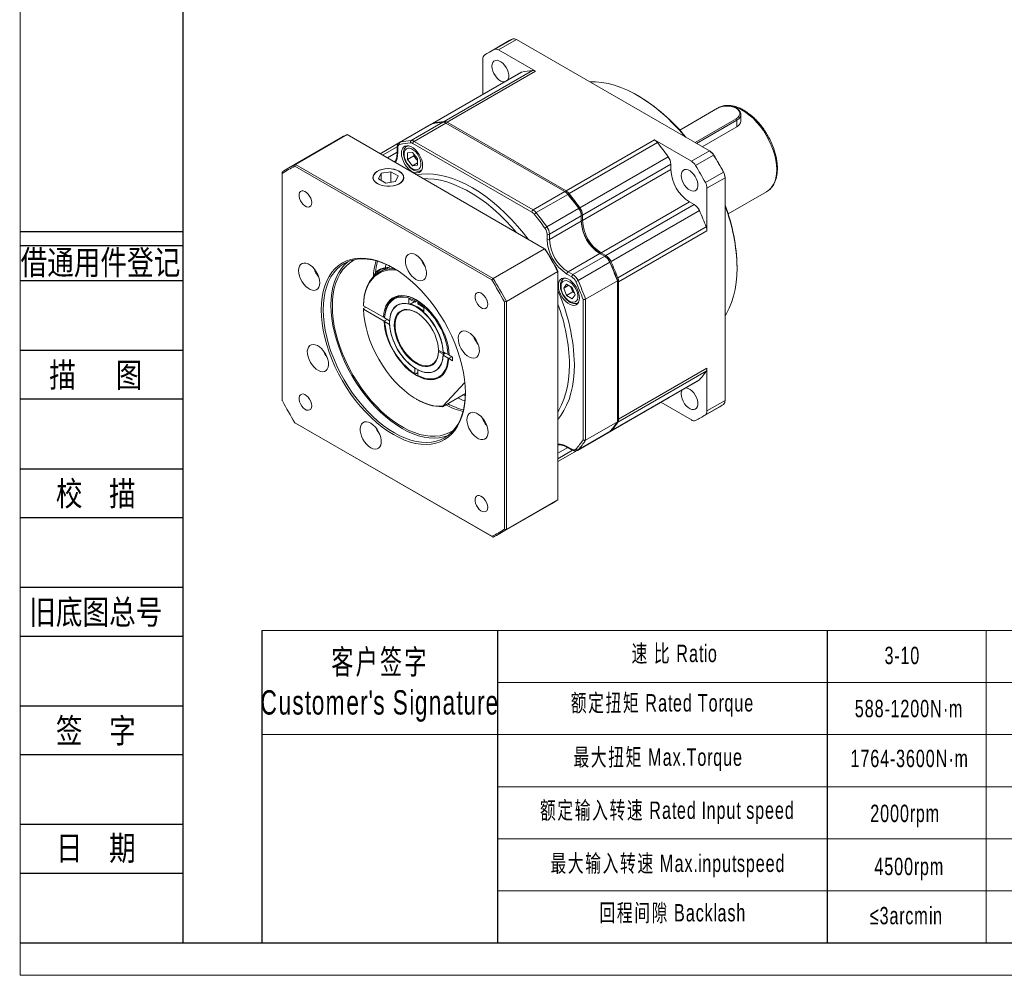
# Model space of a CAD drawing. Header units: millimetres. Extents: x 0 to 1279, y 0 to 879.
# Tile 1 of 4: x 0 to 447, y 0 to 434. Entities that reach past the tile are written whole.
import ezdxf
from ezdxf.enums import TextEntityAlignment as Align

# ---------------------------------------------------------------- set-up
doc = ezdxf.new("R2010")
doc.units = ezdxf.units.MM
for name, color, linetype in [('2细线层', 4, 'Continuous'), ('6文字层', 3, 'Continuous'), ('7标注层', 4, 'Continuous')]:
    doc.layers.add(name, color=color, linetype=linetype)
doc.layers.add('SLD-0', color=7, linetype='Continuous', lineweight=18)
doc.layers.add('图框_外框线', color=7, linetype='Continuous', lineweight=18)
doc.styles.add('宋体', font='txt', dxfattribs={"width": 0.8})
doc.styles.add('标准', font='arial.ttf', dxfattribs={"width": 0.667})

msp = doc.modelspace()

# ---------------------------------------------------------------- linework, layer by layer
at = {"color": 7, "linetype": 'Continuous', "lineweight": 15}
for p, q in [((215.51, 420.89), (223.72, 425.62)), ((225.62, 425.37), (217.42, 420.64)), ((313.26, 374.78), (225.62, 425.37)), ((221.44, 424.43), (213.24, 419.69)), ((210.32, 416.54), (210.32, 400.5)), ((234.22, 410.94), (217.42, 420.64)), ((227.55, 410.44), (187.39, 387.25)), ((227.93, 410.59), (187.76, 387.4)), ((192.67, 388.14), (232.83, 411.32)), ((234.22, 410.94), (194.05, 387.75)), ((281.04, 399.71), (280.59, 399.98)), ((317.01, 394.16), (299.74, 384.19)), ((317.27, 394.3), (317.25, 394.29)), ((325.73, 393.97), (325.39, 394.16)), ((327.6, 388.47), (327.6, 391.35)), ((186.82, 386.93), (172.4, 378.6)), ((187.2, 387.07), (172.77, 378.75)), ((177.68, 379.48), (192.1, 387.81)), ((193.49, 387.43), (179.06, 379.1)), ((187.32, 387.21), (186.89, 386.96)), ((247.53, 356.23), (193.49, 387.43)), ((194.05, 387.75), (248.09, 356.56)), ((306.72, 378.56), (325.39, 389.33)), ((325.72, 388.74), (307.4, 378.16)), ((325.72, 385.74), (310, 376.66)), ((325.39, 389.33), (325.72, 388.74)), ((145.47, 380.57), (122.05, 367.05)), ((125.15, 368.62), (148.57, 382.14)), ((238.37, 330.3), (148.57, 382.14)), ((172.14, 378.45), (163.55, 373.49)), ((171.33, 376.44), (171.33, 373.97)), ((171.57, 376.12), (171.57, 373.64)), ((176.04, 377.11), (175.82, 376.99)), ((232.53, 346.93), (178.5, 378.12)), ((179.06, 379.1), (233.1, 347.91)), ((248.09, 356.56), (288.25, 379.75)), ((289.64, 378.53), (249.48, 355.34)), ((305.05, 370.05), (288.25, 379.75)), ((176.05, 373.85), (178.31, 374.06)), ((176.05, 370.84), (176.05, 373.85)), ((178.88, 372.47), (176.05, 370.84)), ((178.31, 374.06), (180.58, 371.24)), ((178.88, 372.47), (178.88, 373.35)), ((180.01, 371.06), (178.88, 372.47)), ((254.38, 348.94), (294.55, 372.13)), ((305.05, 370.05), (313.26, 374.78)), ((315.16, 372.83), (306.96, 368.1)), ((313.54, 374.62), (313.26, 374.78)), ((315.16, 372.83), (315.25, 372.86)), ((124.87, 367.74), (125.15, 368.62)), ((214.32, 316.1), (124.87, 367.74)), ((125.15, 368.62), (214.95, 316.78)), ((178.31, 368.02), (176.05, 370.84)), ((180.58, 369.33), (178.31, 368.02)), ((180.58, 368.22), (178.31, 368.02)), ((180.58, 370.36), (180.01, 371.06)), ((180.58, 371.24), (180.58, 368.22)), ((295.75, 368.76), (255.59, 345.57)), ((295.75, 368.76), (295.75, 366.28)), ((119.14, 365.15), (119.14, 364.43)), ((119.14, 364.43), (119.14, 261.13)), ((162.44, 365.51), (162.38, 365.48)), ((164.07, 364.57), (162.87, 362)), ((168.53, 365.26), (164.07, 364.57)), ((164.07, 361.31), (164.07, 364.57)), ((171.79, 363.38), (168.53, 365.26)), ((168.53, 360.48), (168.53, 365.26)), ((170.6, 360.8), (171.79, 363.38)), ((172.28, 365.48), (172.22, 365.51)), ((182.22, 365.9), (182.44, 366.03)), ((295.75, 366.28), (255.59, 343.1)), ((311.41, 360.39), (319.61, 365.12)), ((319.61, 365.12), (319.69, 365.19)), ((320.35, 362.5), (320.35, 362.82)), ((162.87, 362), (166.14, 360.11)), ((166.14, 360.11), (170.6, 360.8)), ((320.35, 362.5), (312.15, 357.76)), ((320.35, 261.3), (320.35, 362.5)), ((233.1, 347.91), (247.53, 356.23)), ((248.91, 355.01), (234.49, 346.69)), ((247.53, 356.23), (247.81, 356.07)), ((247.81, 356.07), (248.09, 356.56)), ((248.91, 355.01), (249.06, 354.97)), ((249.06, 354.97), (249.48, 355.34)), ((312.15, 338.36), (312.15, 357.76)), ((321.75, 346.08), (339.27, 356.2)), ((304.24, 351.59), (264.07, 328.4)), ((266.22, 327.16), (306.38, 350.35)), ((304.24, 351.59), (306.38, 350.35)), ((239.39, 340.29), (253.82, 348.61)), ((255.02, 345.25), (240.6, 336.92)), ((253.82, 348.61), (253.94, 348.6)), ((253.94, 348.6), (254.38, 348.94)), ((255.02, 345.25), (255.02, 345.57)), ((255.02, 345.57), (255.59, 345.57)), ((255.02, 342.77), (255.02, 345.25)), ((255.59, 345.57), (255.59, 343.1)), ((308.7, 347.62), (268.53, 324.44)), ((240.6, 334.44), (255.02, 342.77)), ((255.02, 343.1), (255.59, 343.1)), ((271.62, 316.99), (311.79, 340.17)), ((239.47, 334.44), (239.47, 336.92)), ((240.6, 336.92), (240.6, 334.44)), ((312.15, 338.36), (271.98, 315.18)), ((238.37, 330.3), (214.95, 316.78)), ((238.65, 330.14), (238.37, 330.3)), ((249.08, 319.75), (263.51, 328.07)), ((251.23, 318.51), (265.65, 326.84)), ((265.65, 326.84), (263.51, 328.07)), ((264.07, 328.4), (266.22, 327.16)), ((265.65, 326.84), (265.93, 326.67)), ((265.93, 326.67), (266.22, 327.16)), ((267.97, 324.11), (253.54, 315.78)), ((267.97, 324.11), (268.02, 324.22)), ((268.02, 324.22), (268.53, 324.44)), ((163.93, 320.1), (163.14, 319.65)), ((220.96, 306.37), (244.38, 319.89)), ((244.38, 319.89), (244.38, 320.21)), ((244.38, 216.19), (244.38, 319.89)), ((250.66, 317.53), (248.52, 318.77)), ((249.08, 319.75), (251.23, 318.51)), ((325.84, 321.6), (325.84, 322.12)), ((214.32, 316.1), (214.95, 316.78)), ((247.02, 312.36), (248.33, 314.22)), ((249.29, 313.67), (247.02, 312.36)), ((247.36, 316.93), (247.15, 316.8)), ((248.33, 314.22), (250.94, 312.71)), ((256.99, 307.37), (271.42, 315.69)), ((271.09, 316.8), (271.62, 316.99)), ((271.42, 315.69), (271.42, 315.94)), ((271.42, 251.61), (271.42, 315.69)), ((271.42, 315.18), (271.98, 315.18)), ((271.98, 315.18), (271.98, 252.78)), ((248.33, 308.99), (247.02, 312.36)), ((251.16, 310.62), (248.33, 308.99)), ((250.94, 307.48), (248.33, 308.99)), ((250.51, 312.31), (250.18, 313.15)), ((251.16, 310.62), (250.51, 312.31)), ((250.94, 312.71), (252.25, 309.34)), ((252.25, 309.34), (250.94, 307.48)), ((251.92, 310.18), (251.16, 310.62)), ((156.03, 304.38), (156.03, 304.71)), ((156.03, 304.38), (165.09, 299.15)), ((171.54, 304.63), (171.46, 304.59)), ((176.67, 307.52), (176.67, 305.19)), ((179.35, 305.97), (176.67, 307.52)), ((176.67, 305.19), (177.23, 305.12)), ((179.03, 306.16), (177.23, 305.12)), ((179.64, 307.23), (179.35, 306.74)), ((179.35, 306.74), (179.35, 305.97)), ((180.59, 306.69), (179.35, 305.97)), ((180.77, 305.92), (181.05, 306.41)), ((180.77, 305.16), (180.77, 305.92)), ((183.45, 303.6), (180.77, 305.16)), ((220.05, 306.17), (220.96, 306.37)), ((220.05, 202.87), (220.05, 306.17)), ((220.96, 306.37), (220.96, 202.67)), ((253.54, 305.72), (253.76, 305.84)), ((255.86, 243.45), (255.86, 307.2)), ((256.99, 307.37), (256.99, 243.28)), ((156.03, 303.07), (157.16, 303.73)), ((156.03, 303.07), (156.03, 302.75)), ((165.37, 297.36), (156.03, 302.75)), ((183.45, 303.6), (183.45, 301.27)), ((165.65, 299.15), (165.09, 299.15)), ((165.37, 297.36), (166.78, 298.17)), ((165.65, 298.82), (165.65, 299.15)), ((167.87, 297.54), (165.65, 298.82)), ((165.65, 297.52), (166.78, 298.17)), ((165.65, 297.52), (165.65, 297.19)), ((165.65, 297.19), (167.87, 295.91)), ((192.22, 283), (190.13, 284.21)), ((190.13, 283.75), (190.52, 283.98)), ((190.13, 283.75), (190.13, 283.55)), ((190.13, 283.55), (192.22, 282.34)), ((192.22, 283), (192.3, 283.04)), ((192.3, 282.39), (192.22, 282.34)), ((194.47, 282.19), (192.25, 283.47)), ((192.3, 283.04), (192.44, 283.36)), ((192.5, 282.83), (192.3, 282.39)), ((192.48, 282.36), (193.33, 282.85)), ((192.48, 282.35), (192.5, 282.83)), ((192.93, 283.08), (192.5, 282.83)), ((195.03, 282.19), (194.47, 282.19)), ((192.25, 281.84), (194.47, 280.56)), ((194.47, 280.56), (195.03, 280.56)), ((196.17, 281.21), (194.75, 280.39)), ((196.47, 279.4), (194.75, 280.39)), ((195.03, 281.86), (196.47, 281.04)), ((196.17, 281.21), (195.03, 280.56)), ((196.47, 281.04), (196.47, 279.4)), ((179.35, 276.03), (179.35, 273.46)), ((179.35, 273.46), (179.64, 273.3)), ((180.77, 273.95), (179.64, 273.3)), ((180.77, 272.65), (180.77, 275.21)), ((188.66, 274.79), (188.74, 274.84)), ((311.79, 274.57), (271.62, 251.39)), ((271.98, 252.78), (312.15, 275.96)), ((312.15, 256.56), (312.15, 275.96)), ((181.05, 272.48), (180.77, 272.65)), ((192.06, 258.71), (202.13, 269.5)), ((268.22, 247.25), (308.38, 270.44)), ((268.53, 247.5), (308.7, 270.69)), ((202.37, 264.47), (191.97, 258.47)), ((180.06, 261.93), (180.34, 261.77)), ((254.76, 239.48), (294.92, 262.67)), ((291.15, 260.49), (305.05, 252.47)), ((294.99, 262.71), (294.92, 262.67)), ((312.15, 256.56), (320.35, 261.3)), ((192.06, 258.71), (191.97, 258.47)), ((309.23, 253.41), (317.43, 258.15)), ((319.61, 259.52), (311.41, 254.79)), ((124.87, 251.2), (214.32, 199.56)), ((125.15, 251.04), (124.87, 251.2)), ((214.95, 199.2), (125.15, 251.04)), ((271.42, 251.61), (256.99, 243.28)), ((271.42, 252.78), (271.98, 252.78)), ((253.23, 238.6), (267.65, 246.92)), ((253.54, 238.85), (267.97, 247.18)), ((244.38, 233.49), (254.19, 239.15)), ((248.52, 240.36), (250.66, 239.12)), ((248.68, 239.99), (250.83, 238.76)), ((254.19, 239.15), (254.26, 239.19)), ((254.82, 239.52), (254.69, 239.44)), ((244.38, 216.19), (220.96, 202.67)), ((218.04, 200.77), (241.46, 214.29)), ((220.05, 202.87), (220.96, 202.67)), ((214.95, 199.2), (214.32, 199.56))]:
    msp.add_line(p, q, dxfattribs=at)
at = {"color": 8, "linetype": 'Continuous', "lineweight": 15}
for p, q in [((187.71, 387.19), (187.76, 387.4)), ((192.57, 387.78), (192.67, 388.14)), ((193.77, 387.27), (194.05, 387.75)), ((325.72, 385.74), (325.72, 388.74)), ((171.35, 376.64), (164.72, 372.81)), ((175.81, 376.98), (176.07, 377.11)), ((166.87, 371.58), (171.33, 374.16)), ((182.45, 366.06), (182.29, 365.95)), ((263.79, 327.91), (264.07, 328.4)), ((166.08, 321.72), (166.25, 323.18)), ((135.32, 318.24), (135.45, 318.08)), ((247.11, 316.78), (247.39, 316.92)), ((253.78, 305.87), (253.54, 305.71)), ((201.28, 263.84), (202.33, 263.36)), ((271.33, 251.46), (271.62, 251.39)), ((268.32, 247.57), (268.53, 247.5)), ((244.38, 237.32), (248.85, 239.9)), ((244.38, 234.84), (251.01, 238.67))]:
    msp.add_line(p, q, dxfattribs=at)
for p, q in [((216.89, 156.79), (216.89, 14.77)), ((366.8, 156.79), (366.8, 14.77))]:
    msp.add_line(p, q)
at = {"color": 7, "linetype": 'Continuous', "lineweight": 15, "flags": 128}
for points in [[(214.42, 413.24), (214.52, 414.19), (214.82, 414.98), (215.31, 415.55), (215.96, 415.88), (216.72, 415.95), (217.57, 415.76), (218.46, 415.3), (219.33, 414.62), (220.15, 413.75), (220.86, 412.73), (221.43, 411.61), (221.82, 410.47), (222.03, 409.35), (222.03, 408.33), (221.82, 407.45), (221.6, 407.01)], [(220.04, 406.1), (219.33, 406.17), (218.46, 406.5), (217.57, 407.07), (216.72, 407.86), (215.96, 408.81), (215.31, 409.89), (214.82, 411.02), (214.52, 412.16), (214.42, 413.24)], [(227.55, 410.44), (227.66, 410.5), (227.93, 410.59)], [(302.18, 381.18), (299.63, 384.13), (296.85, 387.1), (293.99, 389.89), (291.07, 392.5), (288.11, 394.91), (285.11, 397.1), (282.09, 399.08), (279.07, 400.82), (276.05, 402.33), (273.06, 403.6), (270.09, 404.61), (267.17, 405.37), (264.32, 405.88), (261.53, 406.12), (258.99, 406.11)], [(325.39, 389.33), (326.21, 389.93), (326.79, 390.62), (327.08, 391.36), (327.08, 392.13), (326.79, 392.87), (326.21, 393.56), (325.39, 394.16), (324.35, 394.64), (323.15, 394.97), (321.86, 395.14), (320.54, 395.14), (319.24, 394.97), (318.05, 394.64), (317.01, 394.16)], [(325.73, 393.97), (326.62, 393.32), (327.24, 392.57), (327.56, 391.77), (327.56, 390.94), (327.24, 390.13), (326.62, 389.39), (325.72, 388.74)], [(187.2, 387.07), (186.93, 386.98), (186.82, 386.93)], [(182.9, 368.13), (182.79, 367.04), (182.48, 366.11), (181.98, 365.4), (181.3, 364.93), (180.49, 364.71), (179.57, 364.77), (178.59, 365.1), (177.58, 365.68), (176.6, 366.49), (175.68, 367.49), (174.87, 368.64), (174.2, 369.89), (173.69, 371.19), (173.38, 372.47), (173.28, 373.68), (173.38, 374.78), (173.69, 375.7), (174.2, 376.42), (174.87, 376.89), (175.68, 377.11), (176.6, 377.05), (177.58, 376.72), (178.59, 376.14), (179.57, 375.33), (180.49, 374.33), (181.3, 373.18), (181.98, 371.93), (182.48, 370.63), (182.79, 369.35), (182.9, 368.13)], [(181.62, 371.34), (181.09, 372.46), (180.41, 373.51), (179.62, 374.43), (178.76, 375.16), (177.87, 375.67), (177.01, 375.94), (176.22, 375.93), (175.54, 375.67), (175.01, 375.15), (174.66, 374.42), (174.5, 373.5), (174.55, 372.44), (174.81, 371.32), (175.25, 370.17), (175.86, 369.08), (176.6, 368.09), (177.43, 367.26), (178.31, 366.63), (179.19, 366.24), (180.03, 366.11), (180.77, 366.24), (181.38, 366.64), (181.82, 367.27), (182.07, 368.1), (182.13, 369.1), (181.97, 370.19), (181.62, 371.34)], [(172.28, 365.54), (171.18, 366.06), (169.93, 366.44), (168.57, 366.66), (167.16, 366.73), (165.75, 366.62), (164.41, 366.36), (163.19, 365.94), (162.14, 365.4), (161.3, 364.74), (160.71, 363.99), (160.39, 363.2), (160.35, 362.38), (160.6, 361.58), (161.13, 360.82), (161.91, 360.13), (162.91, 359.56), (164.09, 359.11), (165.41, 358.8), (166.8, 358.66), (168.22, 358.68), (169.6, 358.86), (170.88, 359.2), (172.03, 359.69), (172.97, 360.3), (173.69, 361), (174.15, 361.77), (174.33, 362.58), (174.22, 363.4), (173.83, 364.19), (173.18, 364.91), (172.28, 365.54)], [(160.65, 361.65), (161.15, 360.9), (161.9, 360.22), (162.87, 359.64), (164.03, 359.18), (165.32, 358.87), (166.69, 358.71), (168.09, 358.72), (169.46, 358.89), (170.74, 359.21), (171.88, 359.68), (172.84, 360.27), (173.57, 360.96), (174.04, 361.72), (174.24, 362.52), (174.16, 363.33), (173.8, 364.11), (173.17, 364.83), (172.31, 365.46), (171.24, 365.98), (170.01, 366.37), (168.67, 366.61), (167.27, 366.68), (165.88, 366.59), (164.55, 366.34), (163.33, 365.95), (162.28, 365.41), (161.43, 364.77), (160.83, 364.04), (160.49, 363.26), (160.43, 362.45), (160.65, 361.65)], [(182.29, 365.95), (182.25, 365.92), (182.22, 365.9)], [(300.42, 363.59), (300.52, 364.55), (300.82, 365.33), (301.31, 365.91), (301.96, 366.24), (302.72, 366.31), (303.57, 366.11), (304.46, 365.66), (305.33, 364.98), (306.15, 364.1), (306.86, 363.08), (307.43, 361.97), (307.82, 360.82), (308.03, 359.71), (308.03, 358.68), (307.82, 357.8), (307.43, 357.12), (306.86, 356.66), (306.15, 356.46), (305.33, 356.53), (304.46, 356.85), (303.57, 357.42), (302.72, 358.21), (301.96, 359.16), (301.31, 360.24), (300.82, 361.37), (300.52, 362.51), (300.42, 363.59)], [(132.48, 351.27), (132.37, 352.23), (132.06, 353.24), (131.56, 354.23), (130.92, 355.12), (130.18, 355.85), (129.4, 356.37), (128.63, 356.63), (127.93, 356.61), (127.36, 356.33), (126.95, 355.79), (126.74, 355.03), (126.74, 354.13), (126.95, 353.13), (127.36, 352.12), (127.93, 351.17), (128.63, 350.35), (129.4, 349.72), (130.18, 349.33), (130.92, 349.21), (131.56, 349.36), (132.06, 349.78), (132.37, 350.43), (132.48, 351.27)], [(179.84, 327.45), (178.84, 327.91), (177.89, 328.1), (177.02, 328.02), (176.27, 327.68), (175.68, 327.08), (175.27, 326.26), (175.06, 325.24), (175.06, 324.08), (175.27, 322.83), (175.68, 321.53), (176.27, 320.25), (177.02, 319.04), (177.89, 317.96), (178.84, 317.05), (179.84, 316.35), (180.84, 315.89), (181.8, 315.7), (182.67, 315.78), (183.42, 316.12), (184.01, 316.72), (184.42, 317.55), (184.63, 318.56), (184.63, 319.72), (184.42, 320.98), (184.01, 322.27), (183.42, 323.55), (182.67, 324.76), (181.8, 325.84), (180.84, 326.76), (179.84, 327.45)], [(126.54, 320.34), (126.64, 319.13), (126.95, 317.84), (127.46, 316.55), (128.13, 315.3), (128.94, 314.14), (129.86, 313.14), (130.84, 312.33), (131.85, 311.75), (132.83, 311.43), (133.75, 311.37), (134.56, 311.58), (135.24, 312.06), (135.74, 312.77), (136.05, 313.7), (136.15, 314.79), (136.05, 316), (135.74, 317.29), (135.24, 318.58), (134.56, 319.83), (133.75, 320.99), (132.83, 321.99), (131.85, 322.8), (130.84, 323.38), (129.86, 323.7), (128.94, 323.76), (128.13, 323.55), (127.46, 323.07), (126.95, 322.36), (126.64, 321.43), (126.54, 320.34)], [(136.81, 302.57), (136.91, 305.49), (137.22, 308.26), (137.72, 310.89), (138.42, 313.35), (139.31, 315.62), (140.39, 317.7), (141.64, 319.56), (143.07, 321.21), (144.67, 322.62), (146.42, 323.8), (148.31, 324.72), (150.33, 325.4), (152.47, 325.81), (154.71, 325.97), (157.05, 325.86), (159.47, 325.5), (161.94, 324.88), (164.47, 324), (167.02, 322.87), (169.6, 321.5), (172.17, 319.9), (174.72, 318.08), (177.25, 316.04), (179.73, 313.8), (182.14, 311.38), (184.48, 308.79), (186.72, 306.04), (188.86, 303.15), (190.89, 300.14), (192.78, 297.04), (194.52, 293.84), (196.12, 290.59), (197.55, 287.29), (198.8, 283.97), (199.88, 280.65), (200.77, 277.35), (201.47, 274.08), (201.97, 270.88), (202.28, 267.75), (202.38, 264.72), (202.28, 261.81), (201.97, 259.04), (201.47, 256.41), (200.77, 253.95), (199.88, 251.68), (198.8, 249.6), (197.55, 247.73), (196.12, 246.09), (194.52, 244.67), (192.78, 243.5), (190.89, 242.57), (188.86, 241.9), (186.72, 241.48), (184.48, 241.33), (182.14, 241.43), (179.73, 241.8), (177.25, 242.42), (174.72, 243.3), (172.17, 244.43), (169.6, 245.79), (167.02, 247.4), (164.47, 249.22), (161.94, 251.26), (159.47, 253.5), (157.05, 255.92), (154.71, 258.51), (152.47, 261.26), (150.33, 264.15), (148.31, 267.15), (146.42, 270.26), (144.67, 273.45), (143.07, 276.71), (141.64, 280.01), (140.39, 283.33), (139.31, 286.65), (138.42, 289.95), (137.72, 293.21), (137.22, 296.42), (136.91, 299.55), (136.81, 302.57)], [(169.83, 321.37), (167.51, 322.59), (164.99, 323.7), (162.5, 324.57), (160.06, 325.18), (157.68, 325.54), (155.37, 325.65), (153.16, 325.49), (151.05, 325.08), (149.05, 324.42), (147.19, 323.51), (145.46, 322.35), (143.89, 320.95), (142.48, 319.33), (141.24, 317.49), (140.18, 315.44), (139.3, 313.2), (138.61, 310.77), (138.12, 308.18), (137.82, 305.45), (137.72, 302.57)], [(141.23, 304.6), (141.33, 307.47), (141.62, 310.21), (142.12, 312.8), (142.81, 315.22), (143.69, 317.46), (144.75, 319.51), (145.99, 321.35), (147.4, 322.98), (148.97, 324.37), (149.01, 324.4)], [(141.88, 304.22), (141.98, 307.07), (142.28, 309.79), (142.77, 312.35), (143.47, 314.75), (144.35, 316.96), (145.42, 318.98), (146.66, 320.79), (148.08, 322.38), (149.65, 323.74), (151.38, 324.86), (152.4, 325.38)], [(156.03, 304.71), (156.19, 307.15), (156.55, 309.45), (157.11, 311.59), (157.86, 313.55), (158.79, 315.32), (159.9, 316.88), (161.18, 318.21), (162.61, 319.32), (164.19, 320.18), (165.9, 320.79), (167.73, 321.15), (169.67, 321.26), (170.04, 321.25)], [(171.04, 320.63), (169.69, 320.72), (167.75, 320.64), (165.92, 320.31), (164.21, 319.71), (162.63, 318.87), (161.19, 317.79), (159.91, 316.47), (158.8, 314.93), (157.87, 313.17), (157.12, 311.23), (156.56, 309.1), (156.19, 306.81), (156.03, 304.38)], [(320.35, 299.82), (320.97, 300.83), (322.25, 303.27), (323.33, 305.9), (324.23, 308.72), (324.93, 311.71), (325.43, 314.86), (325.74, 318.16), (325.84, 321.6)], [(254.22, 307.94), (254.11, 306.85), (253.8, 305.93), (253.3, 305.21), (252.63, 304.74), (251.82, 304.52), (250.9, 304.58), (249.91, 304.91), (248.91, 305.49), (247.93, 306.3), (247.01, 307.3), (246.19, 308.45), (245.52, 309.7), (245.02, 311), (244.71, 312.28), (244.6, 313.5), (244.71, 314.59), (245.02, 315.51), (245.52, 316.23), (246.19, 316.7), (247.01, 316.92), (247.93, 316.86), (248.91, 316.53), (249.91, 315.95), (250.9, 315.14), (251.82, 314.14), (252.63, 312.99), (253.3, 311.74), (253.8, 310.44), (254.11, 309.16), (254.22, 307.94)], [(251.55, 305.93), (252.26, 306.13), (252.83, 306.59), (253.23, 307.27), (253.43, 308.15), (253.43, 309.17), (253.23, 310.29), (252.83, 311.43), (252.26, 312.54), (251.55, 313.57), (250.73, 314.44), (249.86, 315.12), (248.97, 315.58), (248.13, 315.77), (247.36, 315.7), (246.71, 315.37), (246.23, 314.8), (245.92, 314.01), (245.82, 313.05), (245.92, 311.98), (246.23, 310.84), (246.71, 309.7), (247.36, 308.63), (248.13, 307.67), (248.97, 306.89), (249.86, 306.32), (250.73, 305.99), (251.55, 305.93)], [(165.09, 299.15), (165.27, 301.06), (165.66, 302.81), (166.25, 304.39), (167.02, 305.76), (167.98, 306.91), (169.1, 307.82), (170.37, 308.49), (171.77, 308.9), (173.29, 309.04), (174.9, 308.92), (176.58, 308.54), (178.31, 307.89), (180.06, 307), (181.81, 305.87), (183.54, 304.52), (185.22, 302.96), (186.83, 301.22), (188.35, 299.33), (189.75, 297.3), (191.02, 295.17), (192.15, 292.96), (193.1, 290.7), (193.87, 288.44), (194.46, 286.19), (194.85, 283.99), (195.03, 281.86)], [(180.2, 306.92), (178.62, 307.71), (176.93, 308.35), (175.28, 308.72), (173.7, 308.84), (172.21, 308.7), (170.84, 308.3), (169.59, 307.65), (168.49, 306.75), (167.55, 305.63), (166.79, 304.28), (166.22, 302.74), (165.84, 301.02), (165.65, 299.15)], [(165.65, 299.15), (165.85, 301.11), (166.27, 302.9), (166.89, 304.49), (167.73, 305.86), (168.75, 307), (169.94, 307.87), (171.3, 308.47), (172.79, 308.79), (174.39, 308.82), (176.08, 308.57), (177.84, 308.04), (179.64, 307.23)], [(212.48, 305.08), (212.37, 306.04), (212.06, 307.06), (211.56, 308.05), (210.92, 308.94), (210.18, 309.67), (209.4, 310.19), (208.63, 310.45), (207.93, 310.43), (207.36, 310.14), (206.95, 309.6), (206.74, 308.85), (206.74, 307.94), (206.95, 306.95), (207.36, 305.94), (207.93, 304.99), (208.63, 304.17), (209.4, 303.54), (210.18, 303.15), (210.92, 303.02), (211.56, 303.18), (212.06, 303.59), (212.37, 304.25), (212.48, 305.08)], [(194.59, 245.44), (194.55, 245.43), (192.56, 244.76), (190.45, 244.35), (188.23, 244.2), (185.93, 244.3), (183.55, 244.66), (181.1, 245.28), (178.61, 246.14), (176.09, 247.25), (173.56, 248.6), (171.02, 250.18), (168.5, 251.98), (166.01, 253.99), (163.56, 256.2), (161.18, 258.59), (158.88, 261.14), (156.66, 263.86), (154.55, 266.7), (152.56, 269.67), (150.7, 272.73), (148.97, 275.88), (147.4, 279.09), (145.99, 282.34), (144.75, 285.62), (143.69, 288.89), (142.81, 292.15), (142.12, 295.37), (141.62, 298.53), (141.33, 301.61), (141.23, 304.6)], [(179.35, 306.74), (177.59, 307.53), (175.87, 308.05), (174.22, 308.29), (172.64, 308.26), (171.19, 307.95), (169.86, 307.36), (168.69, 306.5), (167.69, 305.4), (166.87, 304.05), (166.26, 302.49), (165.85, 300.74), (165.65, 298.82)], [(167.87, 297.54), (168.09, 299.33), (168.52, 300.94), (169.17, 302.34), (170.02, 303.5), (171.06, 304.41), (172.27, 305.04), (173.62, 305.38), (175.1, 305.43), (176.67, 305.19)], [(192.22, 283), (192.08, 284.89), (191.74, 286.87), (191.2, 288.9), (190.47, 290.94), (189.57, 292.95), (188.51, 294.92), (187.3, 296.79), (185.98, 298.55), (184.55, 300.15), (183.05, 301.58), (181.5, 302.81), (179.92, 303.82), (178.34, 304.59), (176.8, 305.1), (175.31, 305.36), (173.9, 305.36), (172.59, 305.09), (171.41, 304.56), (170.38, 303.78), (169.5, 302.76), (168.81, 301.52), (168.31, 300.08), (168, 298.47), (167.9, 296.71), (168, 294.83), (168.31, 292.87), (168.81, 290.85), (169.5, 288.81), (170.38, 286.79), (171.41, 284.81), (172.59, 282.92), (173.9, 281.14), (175.31, 279.51), (176.8, 278.04), (178.34, 276.78), (179.92, 275.73), (181.5, 274.92), (183.05, 274.35), (184.55, 274.05), (185.98, 274), (187.3, 274.23), (188.51, 274.71), (189.57, 275.45), (190.47, 276.42), (191.2, 277.62), (191.74, 279.03), (192.08, 280.61), (192.22, 282.34)], [(192.3, 283.04), (192.16, 284.94), (191.81, 286.92), (191.28, 288.94), (190.55, 290.98), (189.65, 293), (188.58, 294.96), (187.38, 296.83), (186.05, 298.59), (184.63, 300.19), (183.12, 301.62), (181.57, 302.85), (179.99, 303.86), (178.42, 304.63), (176.87, 305.15), (175.38, 305.41), (173.97, 305.4), (172.67, 305.13), (171.54, 304.63)], [(137.72, 302.57), (137.82, 299.59), (138.12, 296.5), (138.61, 293.34), (139.3, 290.12), (140.18, 286.87), (141.24, 283.59), (142.48, 280.32), (143.89, 277.07), (145.46, 273.86), (147.19, 270.71), (149.05, 267.64), (151.05, 264.68), (153.16, 261.83), (155.37, 259.12), (157.68, 256.56), (160.06, 254.17), (162.5, 251.97), (164.99, 249.96), (167.51, 248.16), (170.05, 246.58), (172.58, 245.23), (175.11, 244.12), (177.59, 243.25), (180.04, 242.64), (182.42, 242.28), (184.72, 242.17), (186.94, 242.33), (189.05, 242.74), (191.04, 243.4), (192.91, 244.32), (194.63, 245.47), (196.2, 246.87), (197.61, 248.49), (198.85, 250.33), (199.92, 252.38), (200.79, 254.62), (201.48, 257.05), (201.98, 259.64), (202.28, 262.38), (202.38, 264.99)], [(197.14, 247.89), (196.61, 247.54), (194.81, 246.54), (192.88, 245.79), (190.83, 245.3), (188.66, 245.06), (186.4, 245.08), (184.06, 245.36), (181.65, 245.89), (179.19, 246.68), (176.7, 247.72), (174.18, 249), (171.67, 250.51), (169.16, 252.25), (166.68, 254.19), (164.25, 256.34), (161.87, 258.68), (159.57, 261.19), (157.35, 263.85), (155.24, 266.66), (153.25, 269.58), (151.38, 272.61), (149.65, 275.73), (148.08, 278.91), (146.66, 282.13), (145.42, 285.38), (144.35, 288.63), (143.47, 291.86), (142.77, 295.06), (142.28, 298.2), (141.98, 301.26), (141.88, 304.22)], [(156.03, 302.75), (156.2, 300.05), (156.58, 297.27), (157.17, 294.41), (157.96, 291.52), (158.94, 288.61), (160.11, 285.71), (161.46, 282.84), (162.97, 280.03), (164.63, 277.31), (166.42, 274.7), (168.34, 272.22), (170.35, 269.89), (172.46, 267.74), (174.63, 265.78), (176.85, 264.03), (179.09, 262.51), (181.35, 261.23), (183.59, 260.19), (185.8, 259.42), (187.96, 258.91), (190.06, 258.67), (192.06, 258.71)], [(190.13, 283.55), (189.99, 282), (189.65, 280.6), (189.12, 279.38), (188.4, 278.36), (187.53, 277.58), (186.5, 277.03), (185.34, 276.74), (184.08, 276.71), (182.74, 276.94), (181.34, 277.42), (179.92, 278.15), (178.5, 279.1), (177.11, 280.27), (175.78, 281.63), (174.54, 283.15), (173.41, 284.8), (172.41, 286.55), (171.56, 288.36), (170.89, 290.2), (170.39, 292.02), (170.09, 293.81), (169.99, 295.5), (170.09, 297.09), (170.39, 298.52), (170.89, 299.78), (171.56, 300.83), (172.41, 301.67), (173.41, 302.26), (174.54, 302.6), (175.78, 302.69), (177.11, 302.51), (178.5, 302.08), (179.92, 301.4), (181.34, 300.48), (182.74, 299.36), (184.08, 298.03), (185.34, 296.54), (186.5, 294.92), (187.53, 293.18), (188.4, 291.38), (189.12, 289.55), (189.65, 287.72), (189.99, 285.92), (190.13, 284.21)], [(180.23, 301.22), (179.73, 301.49), (178.31, 302.11), (176.93, 302.47), (175.62, 302.57), (174.4, 302.39), (173.31, 301.96), (172.36, 301.27), (171.57, 300.33), (170.97, 299.18), (170.56, 297.83), (170.36, 296.32), (170.36, 294.66), (170.56, 292.91), (170.97, 291.09), (171.57, 289.24), (172.36, 287.4), (173.31, 285.61), (174.4, 283.91), (175.62, 282.34), (176.93, 280.92), (178.31, 279.68), (179.73, 278.66), (181.16, 277.87), (182.57, 277.33), (183.94, 277.05), (185.22, 277.04), (186.4, 277.29), (187.46, 277.8), (188.36, 278.57), (189.09, 279.57), (189.63, 280.78), (189.98, 282.19), (190.13, 283.75), (190.13, 283.75)], [(194.75, 280.39), (194.57, 278.52), (194.19, 276.8), (193.61, 275.26), (192.85, 273.92), (191.91, 272.79), (190.81, 271.9), (189.57, 271.24), (188.19, 270.84), (186.7, 270.7), (185.12, 270.82), (183.47, 271.2), (181.78, 271.83), (180.06, 272.71), (178.34, 273.82), (176.65, 275.14), (175, 276.67), (173.42, 278.37), (171.93, 280.23), (170.55, 282.22), (169.31, 284.31), (168.21, 286.48), (167.27, 288.68), (166.51, 290.91), (165.94, 293.11), (165.55, 295.27), (165.37, 297.36)], [(207.29, 288.68), (206.51, 289.86), (205.61, 290.9), (204.64, 291.77), (203.64, 292.41), (202.64, 292.8), (201.71, 292.92), (200.86, 292.78), (200.15, 292.37), (199.6, 291.71), (199.24, 290.83), (199.09, 289.78), (199.14, 288.59), (199.4, 287.32), (199.86, 286.02), (200.49, 284.75), (201.27, 283.57), (202.16, 282.53), (203.14, 281.67), (204.14, 281.03), (205.13, 280.63), (206.07, 280.51), (206.91, 280.65), (207.62, 281.06), (208.17, 281.72), (208.53, 282.6), (208.69, 283.65), (208.64, 284.84), (208.38, 286.11), (207.92, 287.41), (207.29, 288.68)], [(131.9, 278.62), (132.68, 277.44), (133.58, 276.39), (134.55, 275.53), (135.55, 274.89), (136.55, 274.5), (137.49, 274.38), (138.33, 274.52), (139.04, 274.93), (139.59, 275.59), (139.95, 276.46), (140.1, 277.52), (140.05, 278.71), (139.79, 279.98), (139.34, 281.28), (138.7, 282.55), (137.92, 283.73), (137.03, 284.77), (136.05, 285.63), (135.05, 286.27), (134.06, 286.66), (133.12, 286.79), (132.28, 286.64), (131.57, 286.23), (131.02, 285.58), (130.66, 284.7), (130.5, 283.65), (130.55, 282.46), (130.81, 281.18), (131.27, 279.89), (131.9, 278.62)], [(188.74, 274.84), (189.65, 275.49), (190.55, 276.47), (191.28, 277.67), (191.81, 279.07), (192.16, 280.65), (192.3, 282.39)], [(192.48, 282.36), (192.44, 282.25), (192.25, 281.84)], [(192.25, 281.84), (192.05, 280.11), (191.64, 278.54), (191.03, 277.17), (190.22, 276.02), (189.24, 275.1), (188.1, 274.44), (186.82, 274.05), (185.42, 273.93), (183.93, 274.09), (182.37, 274.52), (180.77, 275.21)], [(180.77, 272.65), (182.53, 271.86), (184.25, 271.33), (185.91, 271.09), (187.48, 271.12), (188.94, 271.44), (190.26, 272.02), (191.43, 272.88), (192.43, 273.98), (193.25, 275.33), (193.86, 276.89), (194.27, 278.64), (194.47, 280.56)], [(190.6, 271.76), (189.39, 271.24), (187.9, 270.92), (186.3, 270.89), (184.6, 271.14), (182.85, 271.67), (181.05, 272.48)], [(308.7, 270.69), (308.48, 270.5), (308.38, 270.44)], [(132.48, 258.88), (132.37, 259.85), (132.06, 260.86), (131.56, 261.85), (130.92, 262.74), (130.18, 263.47), (129.4, 263.99), (128.63, 264.25), (127.93, 264.23), (127.36, 263.94), (126.95, 263.41), (126.74, 262.65), (126.74, 261.75), (126.95, 260.75), (127.36, 259.74), (127.93, 258.79), (128.63, 257.97), (129.4, 257.34), (130.18, 256.95), (130.92, 256.83), (131.56, 256.98), (132.06, 257.4), (132.37, 258.05), (132.48, 258.88)], [(302.43, 267), (302.72, 267), (303.57, 266.8), (304.46, 266.35), (305.33, 265.67), (306.15, 264.79), (306.86, 263.77), (307.43, 262.66), (307.82, 261.51), (308.03, 260.4), (308.03, 259.37), (307.82, 258.49), (307.43, 257.81), (306.86, 257.35), (306.15, 257.15), (305.33, 257.22), (304.46, 257.54), (303.57, 258.11), (302.72, 258.9), (301.96, 259.85), (301.31, 260.93), (300.82, 262.07), (300.52, 263.2), (300.42, 264.28), (300.42, 264.28)], [(212.65, 246.96), (212.55, 248.17), (212.24, 249.46), (211.73, 250.75), (211.06, 252), (210.25, 253.15), (209.33, 254.16), (208.35, 254.97), (207.34, 255.55), (206.36, 255.87), (205.44, 255.93), (204.63, 255.72), (203.95, 255.24), (203.45, 254.53), (203.14, 253.6), (203.04, 252.51), (203.14, 251.29), (203.45, 250.01), (203.95, 248.72), (204.63, 247.47), (205.44, 246.31), (206.36, 245.31), (207.34, 244.5), (208.35, 243.92), (209.33, 243.6), (210.25, 243.54), (211.06, 243.75), (211.73, 244.22), (212.24, 244.94), (212.55, 245.86), (212.65, 246.96)], [(159.35, 239.85), (160.35, 239.39), (161.3, 239.2), (162.17, 239.27), (162.92, 239.62), (163.51, 240.22), (163.92, 241.04), (164.13, 242.06), (164.13, 243.22), (163.92, 244.47), (163.51, 245.77), (162.92, 247.05), (162.17, 248.26), (161.3, 249.34), (160.35, 250.25), (159.35, 250.95), (158.35, 251.41), (157.39, 251.6), (156.52, 251.52), (155.77, 251.18), (155.18, 250.58), (154.77, 249.75), (154.56, 248.74), (154.56, 247.58), (154.77, 246.32), (155.18, 245.03), (155.77, 243.75), (156.52, 242.54), (157.39, 241.45), (158.35, 240.54), (159.35, 239.85)], [(267.65, 246.92), (267.76, 246.99), (267.97, 247.18)], [(212.48, 212.7), (212.37, 213.66), (212.06, 214.68), (211.56, 215.67), (210.92, 216.56), (210.18, 217.29), (209.4, 217.8), (208.63, 218.06), (207.93, 218.05), (207.36, 217.76), (206.95, 217.22), (206.74, 216.47), (206.74, 215.56), (206.95, 214.57), (207.36, 213.56), (207.93, 212.61), (208.63, 211.79), (209.4, 211.16), (210.18, 210.77), (210.92, 210.64), (211.56, 210.8), (212.06, 211.21), (212.37, 211.86), (212.48, 212.7)]]:
    msp.add_lwpolyline(points, dxfattribs=at)
at = {"color": 8, "linetype": 'Continuous', "lineweight": 15, "flags": 128}
for points in [[(343.83, 366.27), (343.72, 368.38), (343.42, 370.57), (342.92, 372.83), (342.23, 375.12), (341.36, 377.41), (340.31, 379.67), (339.11, 381.87), (337.77, 383.99), (336.3, 386), (334.73, 387.86), (333.08, 389.56), (331.36, 391.07), (329.6, 392.38), (327.83, 393.46), (326.06, 394.31), (324.32, 394.91), (322.63, 395.25), (321.01, 395.33), (319.49, 395.15), (318.08, 394.71), (317.27, 394.3)], [(172.39, 378.6), (172.51, 378.66), (172.77, 378.75)], [(180.19, 363.88), (182.32, 364.16), (185, 364.27), (187.77, 364.12), (190.61, 363.72), (193.51, 363.06), (196.47, 362.15), (199.46, 360.99), (202.48, 359.59), (205.52, 357.95), (208.55, 356.09), (211.57, 354), (214.57, 351.7), (217.52, 349.2), (220.43, 346.5), (223.27, 343.63), (226.03, 340.58), (228.71, 337.39), (230.84, 334.65)], [(339.27, 356.2), (340.31, 356.93), (341.36, 357.98), (342.23, 359.27), (342.92, 360.76), (343.42, 362.43), (343.72, 364.28), (343.83, 366.27)], [(225.56, 337.7), (223.43, 340.14), (220.65, 343.11), (217.79, 345.91), (214.88, 348.51), (211.91, 350.92), (208.91, 353.11), (205.9, 355.09), (202.87, 356.84), (199.86, 358.34), (196.86, 359.61), (193.89, 360.62), (190.98, 361.39), (188.12, 361.89), (185.34, 362.13), (183.21, 362.14)], [(166.63, 321.52), (166.55, 321.52), (165.34, 321.33), (164.24, 320.98), (163.3, 320.5), (162.58, 319.91), (162.12, 319.24), (161.99, 318.88)], [(244.38, 256.19), (244.78, 256.85), (246.05, 259.28), (247.14, 261.91), (248.03, 264.73), (248.73, 267.72), (249.24, 270.88), (249.54, 274.18), (249.64, 277.61)], [(251.9, 277.61), (251.8, 274.16), (251.51, 270.85), (251.01, 267.67), (250.32, 264.66), (249.44, 261.81), (248.37, 259.15), (247.12, 256.68), (245.69, 254.41), (244.38, 252.71)], [(202.15, 260.98), (200.74, 261.6), (198.94, 262.49)], [(253.54, 238.85), (253.33, 238.66), (253.19, 238.58)]]:
    msp.add_lwpolyline(points, dxfattribs=at)
at = {"color": 7, "linetype": 'Continuous', "lineweight": 15}
for centre, radius, start, end in [((237.47, 396.66), 32.06, 115.4063, 119.9954), ((224.43, 423.67), 2.08, 55.0379, 110.1427), ((229.26, 391.94), 32.04, 115.4053, 124.6055), ((216.23, 418.94), 2.08, 55.0379, 110.1427), ((212.39, 416.72), 2.08, 129.8688, 184.9638), ((235.03, 379.91), 31.49, 94.0039, 103.0422), ((232.9, 408.84), 2.48, 57.7654, 91.4744), ((239.31, 330.2), 81.08, 38.7829, 59.0229), ((188.06, 386.08), 1.35, 102.8906, 133.9855), ((194.3, 356.4), 31.49, 94.0039, 103.0422), ((194.87, 356.73), 31.49, 94.0039, 103.0422), ((192.17, 385.33), 2.48, 57.7654, 91.4744), ((192.73, 385.66), 2.48, 57.7654, 91.4744), ((161.53, 352.75), 32.12, 113.796, 119.9924), ((173.01, 376.32), 1.46, 109.2657, 188.1138), ((173.26, 378.08), 0.824, 126.2996, 207.8509), ((179.57, 347.32), 31.18, 94.0038, 103.0423), ((179.88, 348.07), 31.49, 94.0039, 103.0422), ((178.19, 378.77), 0.875, 125.9755, 203.4572), ((177.44, 376.44), 1.98, 57.7651, 91.4745), ((177.74, 377), 2.48, 57.7654, 91.4744), ((179.73, 378.07), 1.23, 122.6049, 177.3951), ((285.58, 375.31), 5.18, 38.4045, 58.932), ((184.97, 293.21), 135.03, 35.7629, 39.1857), ((184.11, 374.38), 5.27, 192.3087, 219.0093), ((289.72, 368.5), 6.04, 2.4411, 36.8843), ((310.26, 369.95), 5.68, 30.4216, 58.1902), ((310.84, 370.27), 5.11, 30.4218, 58.1901), ((173.51, 285.91), 166.2, 28.4654, 31.5346), ((174.19, 286.3), 165.5, 28.4654, 31.5346), ((138.09, 339.27), 32.08, 113.7932, 126.2176), ((137.85, 338.65), 31.86, 114.0437, 125.967), ((183.64, 373.95), 4.64, 218.5492, 228.6864), ((302.06, 365.22), 5.68, 30.4216, 58.1902), ((165.3, 281.17), 166.2, 28.4654, 31.5346), ((314.04, 367.04), 18.31, 182.3869, 237.6131), ((314.67, 362.32), 5.68, 1.8118, 29.5777), ((315.24, 362.66), 5.12, 1.8118, 29.5777), ((306.47, 357.58), 5.68, 1.8118, 29.5777), ((244.85, 351.8), 5.18, 38.4045, 58.932), ((245.4, 352.08), 4.66, 38.4048, 58.9319), ((245.42, 352.12), 5.18, 38.4045, 58.932), ((144.25, 269.7), 135.03, 35.7629, 39.1857), ((144.9, 270.07), 134.38, 35.7629, 39.1857), ((144.81, 270.02), 135.03, 35.7629, 39.1857), ((303.14, 345.25), 6.04, 23.1149, 57.5604), ((243.8, 320.56), 82.05, 1.0916, 21.1019), ((243.04, 320.02), 82.81, 1.0876, 21.0034), ((233.76, 346.87), 1.23, 122.6049, 177.3951), ((230.4, 343.38), 4.14, 38.4046, 58.9321), ((230.43, 343.47), 5.18, 38.4045, 58.932), ((235.96, 344.15), 2.93, 120.1229, 142.1429), ((130, 261.46), 133.72, 35.7629, 39.1857), ((129.82, 261.37), 135.03, 35.7629, 39.1857), ((248.99, 344.99), 6.04, 2.4411, 36.8843), ((249.59, 345.34), 5.44, 2.4411, 36.8843), ((249.55, 345.31), 6.04, 2.4411, 36.8843), ((185.55, 292.18), 135.04, 20.8146, 24.2372), ((241.66, 336.37), 4.52, 120.0113, 134.19), ((234.56, 336.66), 6.04, 2.4411, 36.8843), ((273.92, 343.88), 18.92, 182.3869, 237.6132), ((273.31, 343.53), 18.31, 182.3869, 237.6131), ((273.88, 343.86), 18.31, 182.3869, 237.6131), ((306.97, 338.27), 5.18, 1.0703, 21.5953), ((234.64, 336.71), 4.83, 2.4411, 36.8843), ((240.03, 338.01), 1.23, 242.6092, 297.3909), ((258.98, 335.26), 19.53, 182.3869, 237.6131), ((240.03, 335.53), 1.23, 242.6092, 297.3909), ((258.89, 335.2), 18.31, 182.3869, 237.6131), ((97.58, 242.08), 166.14, 27.9263, 32.0737), ((98.67, 242.7), 165.04, 28.0102, 31.9898), ((262.41, 321.74), 6.04, 23.1149, 57.5604), ((262.98, 322.06), 6.04, 23.1149, 57.5604), ((192.2, 315.61), 31.8, 163.2287, 176.5657), ((192.19, 316.35), 30.87, 164.5258, 174.4984), ((263.02, 322.08), 5.44, 23.115, 57.5603), ((145.2, 268.83), 134.63, 20.3688, 24.2409), ((145.82, 269.19), 134.02, 20.4119, 24.2405), ((145.48, 269.05), 134.39, 20.8146, 24.2372), ((145.39, 269), 135.04, 20.8146, 24.2372), ((249.74, 318.71), 1.23, 122.6048, 177.3951), ((251.89, 317.47), 1.23, 122.6048, 177.3951), ((247.99, 313.41), 6.04, 23.1149, 57.5604), ((74.34, 228.66), 165.04, 28.0102, 31.9898), ((74.17, 228.56), 166.14, 27.9263, 32.0737), ((248.07, 313.45), 4.83, 23.1148, 57.5604), ((251.28, 319.7), 4.53, 285.8179, 299.9835), ((130.87, 260.58), 133.4, 20.4554, 24.2401), ((130.78, 260.5), 134.63, 20.3688, 24.2409), ((266.81, 315.08), 5.18, 1.0703, 21.5953), ((254.83, 314), 4.64, 191.3059, 201.4521), ((255.43, 314.2), 5.27, 200.9904, 227.6882), ((173.54, 291.02), 14.58, 47.1565, 75.3285), ((162.76, 279.7), 31.81, 4.4839, 55.5161), ((165.03, 281.1), 27.32, 4.9831, 47.592), ((197.36, 299.68), 31.81, 184.4839, 235.5161), ((194.67, 298.13), 26.89, 184.7295, 235.2705), ((285.67, 292.18), 31.49, 316.9676, 326.0049), ((309.67, 275.87), 2.48, 328.534, 2.2369), ((303.63, 264.45), 3.22, 148.9992, 183.0033), ((264.85, 338.64), 165.04, 208.0102, 211.9898), ((191.91, 280.41), 21.94, 238.1792, 270.1601), ((209.69, 288.34), 32.41, 241.6538, 255.3095), ((318.28, 261.12), 2.08, 309.869, 4.9639), ((208.6, 287.42), 31.98, 241.5968, 256.7841), ((310.08, 256.38), 2.08, 309.869, 4.9639), ((301.33, 286.03), 32.2, 300.0093, 304.5943), ((244.75, 268.83), 31.74, 316.993, 327.1435), ((245.51, 268.99), 31.49, 316.9676, 326.0049), ((269.51, 252.68), 2.48, 328.534, 2.2369), ((306.24, 254.17), 2.08, 235.0381, 290.1426), ((293.21, 281.16), 32.04, 295.4054, 304.6054), ((267.54, 248.42), 1.35, 286.008, 317.1219), ((229.56, 260.58), 31.39, 316.9879, 326.9234), ((230.33, 260.5), 31.74, 316.993, 327.1435), ((251.56, 240.27), 1.46, 231.8889, 310.7478), ((253.21, 239.6), 0.824, 212.1504, 293.6964), ((225.35, 242.19), 32.22, 300.0119, 306.2052), ((201.34, 228.65), 31.86, 294.0437, 305.967), ((202.01, 228.55), 32.08, 293.7931, 306.2176)]:
    msp.add_arc(centre, radius, start, end, dxfattribs=at)
at = {"color": 8, "linetype": 'Continuous', "lineweight": 15}
for centre, radius, start, end in [((171.71, 376.46), 0.377, 183.3873, 247.918), ((163.72, 373.29), 7.85, 330.6519, 2.5519), ((171.73, 374.01), 0.402, 185.6967, 245.6253), ((190.99, 328.33), 9.19, 199.9561, 220.0385), ((142.49, 324), 9.19, 199.9503, 218.7412), ((164.59, 275.69), 87.33, 1.2602, 23.991), ((167.12, 276.07), 82.54, 1.0709, 20.5955), ((215, 293.13), 9.16, 199.9194, 220.0752), ((146.45, 287.02), 9.19, 199.9575, 220.0372), ((218.99, 256.17), 9.19, 199.9561, 220.0385), ((170.46, 251.81), 9.16, 199.918, 220.0767), ((244.29, 233.74), 7.85, 57.4508, 89.3713), ((248.89, 240.31), 0.378, 172.1833, 236.5029), ((251.06, 239.08), 0.402, 174.3784, 234.2954)]:
    msp.add_arc(centre, radius, start, end, dxfattribs=at)
at = {"color": 7, "linetype": 'Continuous', "lineweight": 15}
for points, knots in [([(339.2, 356.18), (339.52, 356.37), (340.26, 356.81), (341.24, 357.73), (342.17, 358.9), (342.92, 360.26), (343.51, 361.79), (343.93, 363.48), (344.14, 365.15), (344.19, 366.61), (344.15, 368.12), (343.99, 369.86), (343.62, 371.98), (343.07, 374.13), (342.35, 376.3), (341.48, 378.45), (340.45, 380.56), (339.29, 382.62), (338, 384.59), (336.6, 386.45), (335.11, 388.19), (333.54, 389.78), (331.9, 391.21), (330.22, 392.46), (328.51, 393.51), (326.79, 394.35), (325.08, 394.96), (323.4, 395.34), (321.77, 395.48), (320.21, 395.37), (318.76, 395), (317.75, 394.62), (317.27, 394.29), (317.2, 394.24)], [0, 0, 0, 0, 0.025823, 0.058607, 0.091512, 0.124766, 0.158465, 0.192568, 0.226954, 0.252598, 0.270909, 0.305501, 0.340064, 0.374587, 0.40907, 0.443521, 0.47795, 0.512369, 0.546791, 0.581226, 0.615686, 0.650185, 0.684735, 0.719348, 0.754026, 0.788763, 0.823519, 0.858204, 0.892684, 0.926801, 0.960435, 0.993595, 1, 1, 1, 1]), ([(327.56, 388.75), (327.52, 388.31), (327.44, 387.36), (326.63, 386.33), (325.93, 385.88), (325.72, 385.74)], [0, 0, 0, 0, 0.3804536, 0.8148068, 1, 1, 1, 1]), ([(172.4, 378.59), (172.23, 378.47), (171.88, 378.24), (171.53, 377.65), (171.36, 377.04), (171.34, 376.61), (171.33, 376.44)], [0, 0, 0, 0, 0.2469, 0.52484, 0.811699, 1, 1, 1, 1]), ([(175.81, 376.95), (175.71, 376.89), (175.35, 376.71), (174.89, 376.18), (174.47, 375.42), (174.23, 374.5), (174.17, 373.46), (174.31, 372.32), (174.62, 371.15), (175.11, 369.98), (175.74, 368.87), (176.5, 367.85), (177.36, 366.98), (178.3, 366.27), (179.28, 365.76), (180.25, 365.51), (181.14, 365.51), (181.83, 365.67), (182.17, 365.9), (182.29, 365.99)], [0, 0, 0, 0, 0.025072, 0.083046, 0.141151, 0.201655, 0.265077, 0.330236, 0.395631, 0.460801, 0.525846, 0.591004, 0.656472, 0.722542, 0.789433, 0.85678, 0.914608, 0.97033, 1, 1, 1, 1]), ([(171.33, 373.97), (171.33, 373.73), (171.31, 373.04), (171.17, 372), (170.84, 370.92), (170.47, 370.15), (170.18, 369.82), (170.09, 369.71)], [0, 0, 0, 0, 0.131695, 0.383066, 0.634356, 0.886677, 1, 1, 1, 1]), ([(133.59, 321.05), (133.68, 320.81), (133.89, 320.18), (134.41, 319.21), (134.91, 318.46), (135.33, 317.92), (135.51, 317.72), (135.65, 317.56)], [0, 0, 0, 0, 0.190483, 0.498702, 0.790916, 0.847834, 1, 1, 1, 1]), ([(167.17, 321.71), (166.87, 321.71), (166.15, 321.69), (165.03, 321.49), (163.87, 321.13), (162.84, 320.62), (162.01, 319.99), (161.41, 319.28), (161.03, 318.53), (160.98, 318.01), (160.95, 317.76)], [0, 0, 0, 0, 0.096329, 0.232492, 0.369523, 0.508022, 0.648243, 0.77319, 0.892283, 1, 1, 1, 1]), ([(168.15, 322.16), (167.51, 321.87), (166.39, 321.36), (164.99, 320.69), (164.28, 320.29), (163.93, 320.1)], [0, 0, 0, 0, 0.401734, 0.707182, 1, 1, 1, 1]), ([(247.11, 316.75), (247.04, 316.72), (246.72, 316.56), (246.28, 316.07), (245.83, 315.33), (245.58, 314.42), (245.5, 313.4), (245.6, 312.27), (245.9, 311.1), (246.37, 309.93), (246.99, 308.81), (247.73, 307.78), (248.58, 306.88), (249.51, 306.15), (250.49, 305.62), (251.45, 305.33), (252.06, 305.34), (252.34, 305.34)], [0, 0, 0, 0, 0.017948, 0.08219, 0.146318, 0.212883, 0.282729, 0.354699, 0.427084, 0.49923, 0.571212, 0.643285, 0.715674, 0.788692, 0.862603, 0.937162, 1, 1, 1, 1]), ([(252.34, 305.34), (252.53, 305.36), (252.95, 305.42), (253.32, 305.62), (253.53, 305.73)], [0, 0, 0, 0, 0.433857, 1, 1, 1, 1]), ([(256.99, 307.37), (256.93, 307.33), (256.79, 307.26), (256.53, 307.19), (256.26, 307.16), (256.04, 307.16), (255.91, 307.18), (255.86, 307.2), (255.86, 307.2)], [0, 0, 0, 0, 0.206396, 0.412696, 0.621787, 0.837042, 0.994261, 1, 1, 1, 1]), ([(206.11, 290.26), (206.13, 290.18), (206.27, 289.71), (206.67, 288.85), (207.33, 287.77), (207.84, 287.06), (208.13, 286.78), (208.14, 286.77)], [0, 0, 0, 0, 0.0645, 0.373747, 0.682566, 0.992083, 1, 1, 1, 1]), ([(210.08, 253.25), (210.14, 253.06), (210.32, 252.48), (210.81, 251.55), (211.41, 250.59), (211.86, 250.08), (212.03, 249.88)], [0, 0, 0, 0, 0.152434, 0.47304, 0.793534, 1, 1, 1, 1]), ([(256.99, 243.28), (256.93, 243.25), (256.79, 243.19), (256.53, 243.17), (256.26, 243.22), (256.04, 243.32), (255.91, 243.4), (255.86, 243.44), (255.86, 243.45)], [0, 0, 0, 0, 0.206396, 0.412696, 0.621787, 0.837042, 0.994261, 1, 1, 1, 1]), ([(244.38, 241.04), (244.58, 241.08), (245.1, 241.16), (246.07, 241.05), (247.19, 240.73), (248.08, 240.33), (248.57, 240.06), (248.68, 239.99)], [0, 0, 0, 0, 0.169557, 0.432301, 0.688599, 0.927347, 1, 1, 1, 1]), ([(250.83, 238.76), (250.97, 238.68), (251.35, 238.48), (251.97, 238.33), (252.64, 238.33), (253, 238.51), (253.16, 238.58)], [0, 0, 0, 0, 0.183325, 0.488419, 0.773666, 1, 1, 1, 1])]:
    msp.add_open_spline(points, degree=3, knots=knots, dxfattribs=at)
at = {"layer": '2细线层'}
for p, q in [((-0.24, 338.05), (73.96, 338.05)), ((-0.24, 331.71), (73.96, 331.71)), ((-0.24, 315.86), (73.96, 315.86)), ((-0.24, 284.17), (73.96, 284.17)), ((-0.24, 261.99), (73.96, 261.99)), ((-0.24, 230.29), (73.96, 230.29)), ((-0.24, 208.11), (73.96, 208.11)), ((-0.24, 176.42), (73.96, 176.42)), ((-0.24, 154.23), (73.96, 154.23)), ((-0.24, 122.54), (73.96, 122.54)), ((-0.24, 100.36), (73.96, 100.36)), ((-0.24, 68.67), (73.96, 68.67)), ((-0.24, 46.48), (73.96, 46.48)), ((-0.24, 14.79), (73.96, 14.79))]:
    msp.add_line(p, q, dxfattribs=at)
at = {"layer": '7标注层', "color": 0}
msp.add_line((109.75, 156.79), (109.75, 14.79), dxfattribs=at)
at = {"layer": 'SLD-0'}
msp.add_line((439.03, 156.79), (439.03, 14.81), dxfattribs=at)
at = {"layer": '图框_外框线'}
for p, q in [((109.75, 156.79), (1227.69, 156.79)), ((216.89, 133.1), (845.19, 133.1)), ((109.75, 109.4), (1227.69, 109.4)), ((216.89, 85.71), (1227.69, 85.71)), ((216.89, 62.02), (1227.69, 62.02)), ((216.89, 38.33), (1227.69, 38.33))]:
    msp.add_line(p, q, dxfattribs=at)
at = {"layer": '图框_外框线', "color": 3}
msp.add_lwpolyline([(0, 0), (1242.48, 0), (1242.48, 878.61), (0, 878.61)], close=True, dxfattribs=at)
at = {"layer": '图框_外框线', "color": 3, "lineweight": 25}
msp.add_lwpolyline([(73.96, 14.79), (1227.69, 14.79), (1227.69, 863.82), (73.96, 863.82)], close=True, dxfattribs=at)

# ---------------------------------------------------------------- texts
at = {"layer": '6文字层', "color": 3, "style": '宋体', "width": 0.8}
for s, p in [('借通用件登记', (36.46, 324.2)), ('描   图', (34.34, 273.08)), ('校  描', (34.34, 219.2)), ('旧底图总号', (34.34, 165.33)), ('签  字', (34.34, 111.45)), ('日  期', (34.36, 57.89))]:
    msp.add_text(s, height=11.092, dxfattribs=at).set_placement(p, align=Align.MIDDLE)
at = {"layer": 'SLD-0', "color": 1, "attachment_point": 2, "style": '标准'}
for s, insert, char_height, width in [("\\T1.1;客户签字\\PCustomer's Signature", (163.51, 148.02), 11.0565, 137.544), ('\\T1.1;速 比 Ratio', (297.46, 150.28), 7.8975, 64.5298), ('{\\T1.1;3-10}', (400.96, 149.36), 7.8975, 33.5785), ('\\T1.1;额定扭矩 Rated Torque', (291.91, 127.81), 7.8975, 140.2179), ('{\\T1.1;588-1200N·m}', (404.09, 125.22), 7.8975, 65.412), ('\\T1.1;最大扭矩 Max.Torque', (289.97, 103.12), 7.8975, 93.2221), ('{\\T1.1;1764-3600N·m}', (404.37, 102.53), 7.8975, 78.5442), ('\\T1.1;额定输入转速 Rated Input speed', (294.13, 78.99), 7.8975, 123.9382), ('\\T1.1;2000rpm', (402.33, 77.56), 7.8975, 54.417), ('\\T1.1;最大输入转速 Max.inputspeed ', (294.41, 54.86), 7.8975, 124.6542), ('\\T1.1;4500rpm', (404.21, 53.44), 7.8975, 172.6852), ('\\T1.1;回程间隙 Backlash', (296.63, 32.39), 7.8975, 101.0749), ('{\\T1.1;≤3arcmin }', (402.77, 31.09), 7.8975, 60.7514)]:
    msp.add_mtext(s, dxfattribs=dict(at, insert=insert, char_height=char_height, width=width))

doc.saveas('drawing.dxf')
